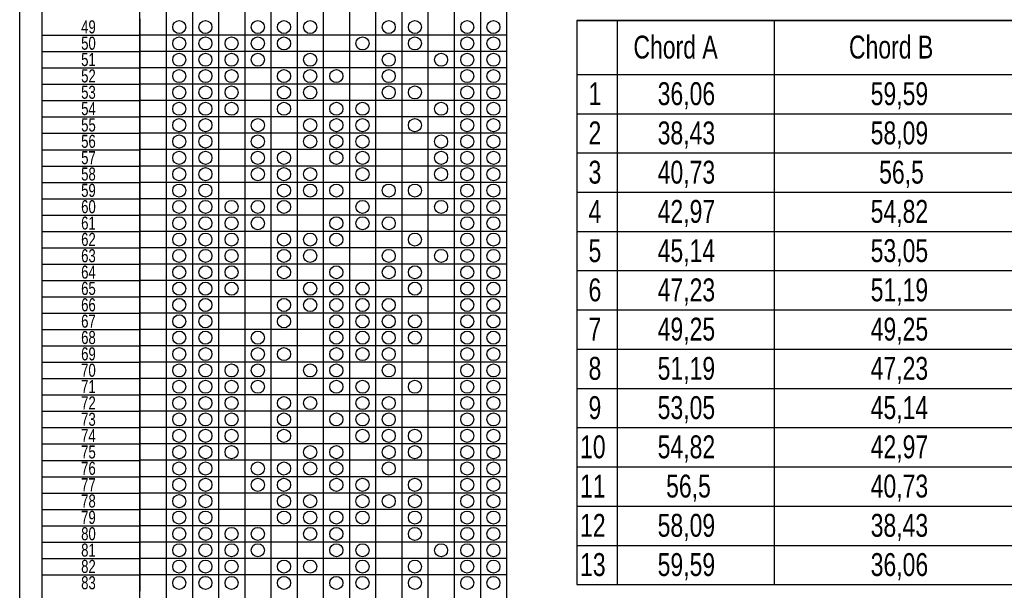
# Model space of a CAD drawing. Header units: millimetres. Extents: x 8 to 412, y 8 to 289.
# Tile 1 of 3: x 8 to 158, y 73 to 160. Entities that reach past the tile are written whole.
import ezdxf

# ---------------------------------------------------------------- set-up
doc = ezdxf.new("R2010")
doc.units = ezdxf.units.MM
doc.layers.add('OUTLINE', color=7, linetype='Continuous', lineweight=25)
doc.layers.add('TEXT', color=2, linetype='Continuous')
doc.styles.add('SLDTEXTSTYLE0', font='TXT', dxfattribs={"width": 0.75})

# ---------------------------------------------------------------- blocks, each defined once
blk = doc.blocks.new('SW_TABLEANNOTATION_0')
at = {"layer": 'TEXT', "color": 0}
for p, q in [((1.734723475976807e-15, 0), (1.734723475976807e-15, -225.0000000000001)), ((15, -225.0000000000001), (15, 0)), ((0, -120.0000000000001), (0, -122.5000000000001)), ((15, -120.0000000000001), (15, -122.5000000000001)), ((0, -122.5000000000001), (0, -125.0000000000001)), ((0, -122.5000000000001), (15, -122.5000000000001)), ((15, -122.5000000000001), (15, -125.0000000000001)), ((0, -125.0000000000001), (0, -127.5000000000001)), ((0, -125.0000000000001), (15, -125.0000000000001)), ((15, -125.0000000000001), (15, -127.5000000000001)), ((0, -127.5000000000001), (0, -130.0000000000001)), ((0, -127.5000000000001), (15, -127.5000000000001)), ((15, -127.5000000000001), (15, -130.0000000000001)), ((0, -130.0000000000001), (0, -132.5000000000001)), ((0, -130.0000000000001), (15, -130.0000000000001)), ((15, -130.0000000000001), (15, -132.5000000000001)), ((0, -132.5000000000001), (0, -135.0000000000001)), ((0, -132.5000000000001), (15, -132.5000000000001)), ((15, -132.5000000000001), (15, -135.0000000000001)), ((0, -135.0000000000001), (0, -137.5000000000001)), ((0, -135.0000000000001), (15, -135.0000000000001)), ((15, -135.0000000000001), (15, -137.5000000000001)), ((0, -137.5000000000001), (0, -140.0000000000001)), ((0, -137.5000000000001), (15, -137.5000000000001)), ((15, -137.5000000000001), (15, -140.0000000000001)), ((0, -140.0000000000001), (0, -142.5000000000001)), ((0, -140.0000000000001), (15, -140.0000000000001)), ((15, -140.0000000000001), (15, -142.5000000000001)), ((0, -142.5000000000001), (0, -145.0000000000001)), ((0, -142.5000000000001), (15, -142.5000000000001)), ((15, -142.5000000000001), (15, -145.0000000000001)), ((0, -145.0000000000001), (0, -147.5000000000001)), ((0, -145.0000000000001), (15, -145.0000000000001)), ((15, -145.0000000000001), (15, -147.5000000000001)), ((0, -147.5000000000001), (0, -150.0000000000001)), ((0, -147.5000000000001), (15, -147.5000000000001)), ((15, -147.5000000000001), (15, -150.0000000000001)), ((0, -150.0000000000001), (0, -152.5000000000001)), ((0, -150.0000000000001), (15, -150.0000000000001)), ((15, -150.0000000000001), (15, -152.5000000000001)), ((0, -152.5000000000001), (0, -155.0000000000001)), ((0, -152.5000000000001), (15, -152.5000000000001)), ((15, -152.5000000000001), (15, -155.0000000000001)), ((0, -155.0000000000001), (0, -157.5000000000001)), ((0, -155.0000000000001), (15, -155.0000000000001)), ((15, -155.0000000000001), (15, -157.5000000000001)), ((0, -157.5000000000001), (0, -160.0000000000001)), ((0, -157.5000000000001), (15, -157.5000000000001)), ((15, -157.5000000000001), (15, -160.0000000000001)), ((0, -160.0000000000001), (0, -162.5000000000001)), ((0, -160.0000000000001), (15, -160.0000000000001)), ((15, -160.0000000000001), (15, -162.5000000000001)), ((0, -162.5000000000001), (0, -165.0000000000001)), ((0, -162.5000000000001), (15, -162.5000000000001)), ((15, -162.5000000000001), (15, -165.0000000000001)), ((0, -165.0000000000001), (0, -167.5000000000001)), ((0, -165.0000000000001), (15, -165.0000000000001)), ((15, -165.0000000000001), (15, -167.5000000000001)), ((0, -167.5000000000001), (0, -170.0000000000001)), ((0, -167.5000000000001), (15, -167.5000000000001)), ((15, -167.5000000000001), (15, -170.0000000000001)), ((0, -170.0000000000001), (0, -172.5000000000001)), ((0, -170.0000000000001), (15, -170.0000000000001)), ((15, -170.0000000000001), (15, -172.5000000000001)), ((0, -172.5000000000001), (0, -175.0000000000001)), ((0, -172.5000000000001), (15, -172.5000000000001)), ((15, -172.5000000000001), (15, -175.0000000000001)), ((0, -175.0000000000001), (0, -177.5000000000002)), ((0, -175.0000000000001), (15, -175.0000000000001)), ((15, -175.0000000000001), (15, -177.5000000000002)), ((0, -177.5000000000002), (0, -180.0000000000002)), ((0, -177.5000000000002), (15, -177.5000000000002)), ((15, -177.5000000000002), (15, -180.0000000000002)), ((0, -180.0000000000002), (0, -182.5000000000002)), ((0, -180.0000000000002), (15, -180.0000000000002)), ((15, -180.0000000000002), (15, -182.5000000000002)), ((0, -182.5000000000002), (0, -185.0000000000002)), ((0, -182.5000000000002), (15, -182.5000000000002)), ((15, -182.5000000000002), (15, -185.0000000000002)), ((0, -185.0000000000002), (0, -187.5000000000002)), ((0, -185.0000000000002), (15, -185.0000000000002)), ((15, -185.0000000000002), (15, -187.5000000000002)), ((0, -187.5000000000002), (0, -190.0000000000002)), ((0, -187.5000000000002), (15, -187.5000000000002)), ((15, -187.5000000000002), (15, -190.0000000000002)), ((0, -190.0000000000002), (0, -192.5000000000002)), ((0, -190.0000000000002), (15, -190.0000000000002)), ((15, -190.0000000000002), (15, -192.5000000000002)), ((0, -192.5000000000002), (0, -195.0000000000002)), ((0, -192.5000000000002), (15, -192.5000000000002)), ((15, -192.5000000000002), (15, -195.0000000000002)), ((0, -195.0000000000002), (0, -197.5000000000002)), ((0, -195.0000000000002), (15, -195.0000000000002)), ((15, -195.0000000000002), (15, -197.5000000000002)), ((0, -197.5000000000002), (0, -200.0000000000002)), ((0, -197.5000000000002), (15, -197.5000000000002)), ((15, -197.5000000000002), (15, -200.0000000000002)), ((0, -200.0000000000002), (0, -202.5000000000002)), ((0, -200.0000000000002), (15, -200.0000000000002)), ((15, -200.0000000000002), (15, -202.5000000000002)), ((0, -202.5000000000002), (0, -205.0000000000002)), ((0, -202.5000000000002), (15, -202.5000000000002)), ((15, -202.5000000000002), (15, -205.0000000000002)), ((0, -205.0000000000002), (0, -207.5000000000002)), ((0, -205.0000000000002), (15, -205.0000000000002)), ((15, -205.0000000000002), (15, -207.5000000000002))]:
    blk.add_line(p, q, dxfattribs=at)
at = {"layer": 'TEXT', "color": 0, "char_height": 2, "attachment_point": 1, "style": 'SLDTEXTSTYLE0'}
for s, insert in [('49', (6.022222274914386, -120.2186129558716)), ('50', (6.022222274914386, -122.7186129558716)), ('51', (6.022222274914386, -125.2186129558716)), ('52', (6.022222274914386, -127.7186129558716)), ('53', (6.022222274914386, -130.2186129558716)), ('54', (6.022222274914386, -132.7186129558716)), ('55', (6.022222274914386, -135.2186129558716)), ('56', (6.022222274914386, -137.7186129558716)), ('57', (6.022222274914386, -140.2186129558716)), ('58', (6.022222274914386, -142.7186129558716)), ('59', (6.022222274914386, -145.2186129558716)), ('60', (6.022222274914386, -147.7186129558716)), ('61', (6.022222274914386, -150.2186129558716)), ('62', (6.022222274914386, -152.7186129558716)), ('63', (6.022222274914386, -155.2186129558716)), ('64', (6.022222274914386, -157.7186129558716)), ('65', (6.022222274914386, -160.2186129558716)), ('66', (6.022222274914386, -162.7186129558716)), ('67', (6.022222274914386, -165.2186129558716)), ('68', (6.022222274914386, -167.7186129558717)), ('69', (6.022222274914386, -170.2186129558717)), ('70', (6.022222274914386, -172.7186129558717)), ('71', (6.022222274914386, -175.2186129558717)), ('72', (6.022222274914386, -177.7186129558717)), ('73', (6.022222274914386, -180.2186129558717)), ('74', (6.022222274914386, -182.7186129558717)), ('75', (6.022222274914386, -185.2186129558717)), ('76', (6.022222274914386, -187.7186129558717)), ('77', (6.022222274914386, -190.2186129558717)), ('78', (6.022222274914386, -192.7186129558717)), ('79', (6.022222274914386, -195.2186129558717)), ('80', (6.022222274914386, -197.7186129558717)), ('81', (6.022222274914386, -200.2186129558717)), ('82', (6.022222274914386, -202.7186129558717)), ('83', (6.022222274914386, -205.2186129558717))]:
    blk.add_mtext(s, dxfattribs=dict(at, insert=insert))
blk = doc.blocks.new('SW_TABLEANNOTATION_2')
at = {"layer": 'TEXT', "color": 0}
for p, q in [((0, 0), (0, -8.251044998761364)), ((0, 0), (6.172222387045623, 0)), ((0, 0), (0, -86.25104499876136)), ((71.25833733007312, 0), (0, 0)), ((6.172222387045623, 0), (6.172222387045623, -8.251044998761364)), ((6.172222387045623, 0), (30.17222238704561, 0)), ((30.17222238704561, 0), (30.17222238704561, -8.251044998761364)), ((30.17222238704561, 0), (71.25833733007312, 0)), ((71.25833733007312, 0), (71.25833733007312, -8.251044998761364)), ((71.25833733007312, -86.25104499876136), (71.25833733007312, 0)), ((0, -8.251044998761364), (0, -14.25104499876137)), ((0, -8.251044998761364), (6.172222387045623, -8.251044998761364)), ((6.172222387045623, -8.251044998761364), (6.172222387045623, -14.25104499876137)), ((6.172222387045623, -8.251044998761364), (30.17222238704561, -8.251044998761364)), ((30.17222238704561, -8.251044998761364), (30.17222238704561, -14.25104499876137)), ((30.17222238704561, -8.251044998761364), (71.25833733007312, -8.251044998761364)), ((71.25833733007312, -8.251044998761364), (71.25833733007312, -14.25104499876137)), ((0, -14.25104499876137), (0, -20.25104499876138)), ((0, -14.25104499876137), (6.172222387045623, -14.25104499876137)), ((6.172222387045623, -14.25104499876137), (6.172222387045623, -20.25104499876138)), ((6.172222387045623, -14.25104499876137), (30.17222238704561, -14.25104499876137)), ((30.17222238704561, -14.25104499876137), (30.17222238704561, -20.25104499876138)), ((30.17222238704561, -14.25104499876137), (71.25833733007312, -14.25104499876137)), ((71.25833733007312, -14.25104499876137), (71.25833733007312, -20.25104499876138)), ((0, -20.25104499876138), (0, -26.25104499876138)), ((0, -20.25104499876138), (6.172222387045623, -20.25104499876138)), ((6.172222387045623, -20.25104499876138), (6.172222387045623, -26.25104499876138)), ((6.172222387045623, -20.25104499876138), (30.17222238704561, -20.25104499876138)), ((30.17222238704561, -20.25104499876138), (30.17222238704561, -26.25104499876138)), ((30.17222238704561, -20.25104499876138), (71.25833733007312, -20.25104499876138)), ((71.25833733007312, -20.25104499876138), (71.25833733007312, -26.25104499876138)), ((0, -26.25104499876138), (0, -32.25104499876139)), ((0, -26.25104499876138), (6.172222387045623, -26.25104499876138)), ((6.172222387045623, -26.25104499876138), (6.172222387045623, -32.25104499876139)), ((6.172222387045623, -26.25104499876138), (30.17222238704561, -26.25104499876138)), ((30.17222238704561, -26.25104499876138), (30.17222238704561, -32.25104499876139)), ((30.17222238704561, -26.25104499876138), (71.25833733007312, -26.25104499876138)), ((71.25833733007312, -26.25104499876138), (71.25833733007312, -32.25104499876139)), ((0, -32.25104499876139), (0, -38.25104499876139)), ((0, -32.25104499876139), (6.172222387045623, -32.25104499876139)), ((6.172222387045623, -32.25104499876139), (6.172222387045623, -38.25104499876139)), ((6.172222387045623, -32.25104499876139), (30.17222238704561, -32.25104499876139)), ((30.17222238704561, -32.25104499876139), (30.17222238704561, -38.25104499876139)), ((30.17222238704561, -32.25104499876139), (71.25833733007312, -32.25104499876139)), ((71.25833733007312, -32.25104499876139), (71.25833733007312, -38.25104499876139)), ((0, -38.25104499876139), (0, -44.25104499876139)), ((0, -38.25104499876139), (6.172222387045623, -38.25104499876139)), ((6.172222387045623, -38.25104499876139), (6.172222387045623, -44.25104499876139)), ((6.172222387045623, -38.25104499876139), (30.17222238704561, -38.25104499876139)), ((30.17222238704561, -38.25104499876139), (30.17222238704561, -44.25104499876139)), ((30.17222238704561, -38.25104499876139), (71.25833733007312, -38.25104499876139)), ((71.25833733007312, -38.25104499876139), (71.25833733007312, -44.25104499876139)), ((0, -44.25104499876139), (0, -50.2510449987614)), ((0, -44.25104499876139), (6.172222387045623, -44.25104499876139)), ((6.172222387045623, -44.25104499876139), (6.172222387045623, -50.2510449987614)), ((6.172222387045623, -44.25104499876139), (30.17222238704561, -44.25104499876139)), ((30.17222238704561, -44.25104499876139), (30.17222238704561, -50.2510449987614)), ((30.17222238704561, -44.25104499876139), (71.25833733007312, -44.25104499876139)), ((71.25833733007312, -44.25104499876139), (71.25833733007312, -50.2510449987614)), ((0, -50.2510449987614), (0, -56.25104499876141)), ((0, -50.2510449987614), (6.172222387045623, -50.2510449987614)), ((6.172222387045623, -50.2510449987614), (6.172222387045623, -56.25104499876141)), ((6.172222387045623, -50.2510449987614), (30.17222238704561, -50.2510449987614)), ((30.17222238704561, -50.2510449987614), (30.17222238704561, -56.25104499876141)), ((30.17222238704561, -50.2510449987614), (71.25833733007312, -50.2510449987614)), ((71.25833733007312, -50.2510449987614), (71.25833733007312, -56.25104499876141)), ((0, -56.25104499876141), (0, -62.25104499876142)), ((0, -56.25104499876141), (6.172222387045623, -56.25104499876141)), ((6.172222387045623, -56.25104499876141), (6.172222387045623, -62.25104499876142)), ((6.172222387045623, -56.25104499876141), (30.17222238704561, -56.25104499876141)), ((30.17222238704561, -56.25104499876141), (30.17222238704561, -62.25104499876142)), ((30.17222238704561, -56.25104499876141), (71.25833733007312, -56.25104499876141)), ((71.25833733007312, -56.25104499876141), (71.25833733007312, -62.25104499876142)), ((0, -62.25104499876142), (0, -68.25104499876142)), ((0, -62.25104499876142), (6.172222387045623, -62.25104499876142)), ((6.172222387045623, -62.25104499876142), (6.172222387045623, -68.25104499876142)), ((6.172222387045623, -62.25104499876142), (30.17222238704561, -62.25104499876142)), ((30.17222238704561, -62.25104499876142), (30.17222238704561, -68.25104499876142)), ((30.17222238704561, -62.25104499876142), (71.25833733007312, -62.25104499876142)), ((71.25833733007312, -62.25104499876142), (71.25833733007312, -68.25104499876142)), ((0, -68.25104499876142), (0, -74.25104499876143)), ((0, -68.25104499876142), (6.172222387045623, -68.25104499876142)), ((6.172222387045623, -68.25104499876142), (6.172222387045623, -74.25104499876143)), ((6.172222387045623, -68.25104499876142), (30.17222238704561, -68.25104499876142)), ((30.17222238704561, -68.25104499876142), (30.17222238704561, -74.25104499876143)), ((30.17222238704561, -68.25104499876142), (71.25833733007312, -68.25104499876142)), ((71.25833733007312, -68.25104499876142), (71.25833733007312, -74.25104499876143)), ((0, -74.25104499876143), (0, -80.25104499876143)), ((0, -74.25104499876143), (6.172222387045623, -74.25104499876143)), ((6.172222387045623, -74.25104499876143), (6.172222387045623, -80.25104499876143)), ((6.172222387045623, -74.25104499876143), (30.17222238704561, -74.25104499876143)), ((30.17222238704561, -74.25104499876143), (30.17222238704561, -80.25104499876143)), ((30.17222238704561, -74.25104499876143), (71.25833733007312, -74.25104499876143)), ((71.25833733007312, -74.25104499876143), (71.25833733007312, -80.25104499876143)), ((0, -80.25104499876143), (0, -86.25104499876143)), ((0, -80.25104499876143), (6.172222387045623, -80.25104499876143)), ((6.172222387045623, -80.25104499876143), (6.172222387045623, -86.25104499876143)), ((6.172222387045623, -80.25104499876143), (30.17222238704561, -80.25104499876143)), ((30.17222238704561, -80.25104499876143), (30.17222238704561, -86.25104499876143)), ((30.17222238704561, -80.25104499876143), (71.25833733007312, -80.25104499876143)), ((71.25833733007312, -80.25104499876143), (71.25833733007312, -86.25104499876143)), ((0, -86.25104499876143), (6.172222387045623, -86.25104499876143)), ((0, -86.25104499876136), (71.25833733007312, -86.25104499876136)), ((6.172222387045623, -86.25104499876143), (30.17222238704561, -86.25104499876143)), ((30.17222238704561, -86.25104499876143), (71.25833733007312, -86.25104499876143))]:
    blk.add_line(p, q, dxfattribs=at)
at = {"layer": 'TEXT', "color": 0, "char_height": 3.5, "attachment_point": 1, "style": 'SLDTEXTSTYLE0'}
for s, insert in [('Chord A', (8.651736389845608, -2.314829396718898)), ('Chord B', (41.58125175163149, -2.314829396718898)), ('1', (1.793055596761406, -9.440351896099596)), ('36,06', (12.35347214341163, -9.440351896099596)), ('59,59', (44.89652961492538, -9.440351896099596)), ('2', (1.793055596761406, -15.4403518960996)), ('38,43', (12.35347214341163, -15.4403518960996)), ('58,09', (44.89652961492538, -15.4403518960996)), ('3', (1.793055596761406, -21.44035189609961)), ('40,73', (12.35347214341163, -21.44035189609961)), ('56,5', (46.1895853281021, -21.44035189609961)), ('4', (1.793055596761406, -27.44035189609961)), ('42,97', (12.35347214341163, -27.44035189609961)), ('54,82', (44.89652961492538, -27.44035189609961)), ('5', (1.793055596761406, -33.44035189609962)), ('45,14', (12.35347214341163, -33.44035189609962)), ('53,05', (44.89652961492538, -33.44035189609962)), ('6', (1.793055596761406, -39.44035189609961)), ('47,23', (12.35347214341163, -39.44035189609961)), ('51,19', (44.89652961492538, -39.44035189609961)), ('7', (1.793055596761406, -45.44035189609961)), ('49,25', (12.35347214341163, -45.44035189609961)), ('49,25', (44.89652961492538, -45.44035189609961)), ('8', (1.793055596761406, -51.44035189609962)), ('51,19', (12.35347214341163, -51.44035189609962)), ('47,23', (44.89652961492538, -51.44035189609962)), ('9', (1.793055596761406, -57.44035189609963)), ('53,05', (12.35347214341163, -57.44035189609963)), ('45,14', (44.89652961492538, -57.44035189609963)), ('10', (0.5000000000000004, -63.44035189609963)), ('54,82', (12.35347214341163, -63.44035189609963)), ('42,97', (44.89652961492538, -63.44035189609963)), ('11', (0.5000000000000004, -69.44035189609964)), ('56,5', (13.64652785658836, -69.44035189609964)), ('40,73', (44.89652961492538, -69.44035189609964)), ('12', (0.5000000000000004, -75.44035189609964)), ('58,09', (12.35347214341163, -75.44035189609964)), ('38,43', (44.89652961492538, -75.44035189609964)), ('13', (0.5000000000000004, -81.44035189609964)), ('59,59', (12.35347214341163, -81.44035189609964)), ('36,06', (44.89652961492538, -81.44035189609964))]:
    blk.add_mtext(s, dxfattribs=dict(at, insert=insert))

msp = doc.modelspace()

# ---------------------------------------------------------------- linework, layer by layer
at = {"layer": 'OUTLINE'}
for p, q in [((8.000000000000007, 8.000000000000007), (8.000000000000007, 289)), ((26.37540481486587, 55.00252022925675), (26.37540481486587, 280.0025202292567)), ((30.37540481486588, 280.0025202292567), (30.37540481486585, 55.00252022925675)), ((34.37540481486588, 280.0025202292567), (34.37540481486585, 55.00252022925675)), ((38.37540481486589, 280.0025202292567), (38.37540481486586, 55.00252022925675)), ((42.37540481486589, 280.0025202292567), (42.37540481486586, 55.00252022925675)), ((46.3754048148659, 280.0025202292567), (46.37540481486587, 55.00252022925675)), ((50.3754048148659, 280.0025202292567), (50.37540481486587, 55.00252022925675)), ((54.3754048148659, 280.0025202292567), (54.37540481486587, 55.00252022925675)), ((58.3754048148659, 280.0025202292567), (58.37540481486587, 55.00252022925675)), ((62.3754048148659, 280.0025202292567), (62.37540481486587, 55.00252022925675)), ((66.3754048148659, 280.0025202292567), (66.37540481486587, 55.00252022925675)), ((70.3754048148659, 280.0025202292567), (70.37540481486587, 55.00252022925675)), ((74.3754048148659, 280.0025202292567), (74.37540481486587, 55.00252022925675)), ((78.37540481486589, 280.0025202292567), (78.37540481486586, 55.00252022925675)), ((82.3754048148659, 280.0025202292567), (82.37540481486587, 55.00252022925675)), ((82.37540481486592, 157.5025202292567), (26.37540481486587, 157.5025202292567)), ((82.37540481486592, 155.0025202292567), (26.37540481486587, 155.0025202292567)), ((82.37540481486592, 152.5025202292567), (26.37540481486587, 152.5025202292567)), ((82.37540481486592, 150.0025202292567), (26.37540481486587, 150.0025202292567)), ((82.37540481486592, 147.5025202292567), (26.37540481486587, 147.5025202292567)), ((82.37540481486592, 145.0025202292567), (26.37540481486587, 145.0025202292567)), ((82.37540481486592, 142.5025202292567), (26.37540481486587, 142.5025202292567)), ((82.37540481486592, 140.0025202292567), (26.37540481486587, 140.0025202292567)), ((82.37540481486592, 137.5025202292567), (26.37540481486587, 137.5025202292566)), ((82.37540481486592, 135.0025202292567), (26.37540481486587, 135.0025202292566)), ((82.37540481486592, 132.5025202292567), (26.37540481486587, 132.5025202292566)), ((82.37540481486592, 130.0025202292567), (26.37540481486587, 130.0025202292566)), ((82.37540481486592, 127.5025202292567), (26.37540481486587, 127.5025202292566)), ((82.37540481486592, 125.0025202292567), (26.37540481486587, 125.0025202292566)), ((82.37540481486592, 122.5025202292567), (26.37540481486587, 122.5025202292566)), ((82.37540481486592, 120.0025202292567), (26.37540481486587, 120.0025202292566)), ((82.37540481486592, 117.5025202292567), (26.37540481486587, 117.5025202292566)), ((82.37540481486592, 115.0025202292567), (26.37540481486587, 115.0025202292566)), ((82.37540481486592, 112.5025202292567), (26.37540481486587, 112.5025202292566)), ((82.37540481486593, 110.0025202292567), (26.37540481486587, 110.0025202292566)), ((82.37540481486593, 107.5025202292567), (26.37540481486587, 107.5025202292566)), ((82.37540481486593, 105.0025202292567), (26.37540481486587, 105.0025202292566)), ((82.37540481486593, 102.5025202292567), (26.37540481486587, 102.5025202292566)), ((82.37540481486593, 100.0025202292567), (26.37540481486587, 100.0025202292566)), ((82.37540481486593, 97.50252022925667), (26.37540481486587, 97.50252022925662)), ((82.37540481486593, 95.00252022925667), (26.37540481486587, 95.00252022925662)), ((82.37540481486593, 92.50252022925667), (26.37540481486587, 92.50252022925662)), ((82.37540481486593, 90.00252022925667), (26.37540481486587, 90.00252022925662)), ((82.37540481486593, 87.50252022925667), (26.37540481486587, 87.50252022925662)), ((82.37540481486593, 85.00252022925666), (26.37540481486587, 85.00252022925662)), ((82.37540481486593, 82.50252022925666), (26.37540481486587, 82.5025202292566)), ((82.37540481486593, 80.00252022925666), (26.37540481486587, 80.0025202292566)), ((82.37540481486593, 77.50252022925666), (26.37540481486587, 77.5025202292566)), ((82.37540481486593, 75.00252022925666), (26.37540481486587, 75.0025202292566))]:
    msp.add_line(p, q, dxfattribs=at)
for centre, radius in [((32.37540481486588, 158.7525202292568), 1.000000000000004), ((36.37540481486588, 158.7525202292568), 1), ((44.37540481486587, 158.7525202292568), 1), ((48.37540481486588, 158.7525202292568), 1), ((52.37540481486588, 158.7525202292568), 1), ((64.37540481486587, 158.7525202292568), 0.9999999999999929), ((68.37540481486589, 158.7525202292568), 1), ((76.37540481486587, 158.7525202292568), 1), ((80.37540481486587, 158.7525202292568), 1), ((32.37540481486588, 156.2525202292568), 1.000000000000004), ((36.37540481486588, 156.2525202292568), 1), ((40.37540481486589, 156.2525202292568), 1), ((44.37540481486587, 156.2525202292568), 1), ((48.37540481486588, 156.2525202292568), 1), ((60.37540481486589, 156.2525202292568), 1), ((68.37540481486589, 156.2525202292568), 1), ((76.37540481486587, 156.2525202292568), 1), ((80.37540481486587, 156.2525202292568), 1), ((32.37540481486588, 153.7525202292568), 1.000000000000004), ((36.37540481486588, 153.7525202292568), 1), ((40.37540481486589, 153.7525202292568), 1), ((44.37540481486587, 153.7525202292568), 1), ((52.37540481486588, 153.7525202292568), 1), ((64.37540481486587, 153.7525202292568), 0.9999999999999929), ((72.37540481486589, 153.7525202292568), 1), ((76.37540481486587, 153.7525202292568), 1), ((80.37540481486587, 153.7525202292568), 1), ((32.37540481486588, 151.2525202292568), 1.000000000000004), ((36.37540481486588, 151.2525202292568), 1), ((40.37540481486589, 151.2525202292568), 1), ((48.37540481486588, 151.2525202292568), 1), ((52.37540481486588, 151.2525202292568), 1), ((56.37540481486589, 151.2525202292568), 1), ((64.37540481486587, 151.2525202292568), 0.9999999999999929), ((76.37540481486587, 151.2525202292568), 1), ((80.37540481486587, 151.2525202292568), 1), ((32.37540481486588, 148.7525202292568), 1.000000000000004), ((36.37540481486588, 148.7525202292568), 1), ((40.37540481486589, 148.7525202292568), 1), ((48.37540481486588, 148.7525202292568), 1), ((52.37540481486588, 148.7525202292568), 1), ((64.37540481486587, 148.7525202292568), 0.9999999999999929), ((68.37540481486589, 148.7525202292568), 1), ((76.37540481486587, 148.7525202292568), 1), ((80.37540481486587, 148.7525202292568), 1), ((32.37540481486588, 146.2525202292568), 1.000000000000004), ((36.37540481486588, 146.2525202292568), 1), ((40.37540481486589, 146.2525202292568), 1), ((48.37540481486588, 146.2525202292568), 1), ((56.37540481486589, 146.2525202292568), 1), ((60.37540481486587, 146.2525202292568), 1), ((72.37540481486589, 146.2525202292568), 1), ((76.37540481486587, 146.2525202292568), 1), ((80.37540481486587, 146.2525202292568), 1), ((32.37540481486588, 143.7525202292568), 1.000000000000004), ((36.37540481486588, 143.7525202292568), 1), ((44.37540481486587, 143.7525202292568), 1), ((52.37540481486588, 143.7525202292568), 1), ((56.37540481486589, 143.7525202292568), 1), ((60.37540481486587, 143.7525202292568), 1), ((68.37540481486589, 143.7525202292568), 1), ((76.37540481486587, 143.7525202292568), 1), ((80.37540481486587, 143.7525202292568), 1), ((32.37540481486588, 141.2525202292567), 1.000000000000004), ((36.37540481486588, 141.2525202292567), 1), ((44.37540481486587, 141.2525202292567), 1), ((52.37540481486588, 141.2525202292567), 1), ((56.37540481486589, 141.2525202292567), 1), ((60.37540481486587, 141.2525202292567), 1), ((72.37540481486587, 141.2525202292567), 0.9999999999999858), ((76.37540481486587, 141.2525202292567), 1), ((80.37540481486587, 141.2525202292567), 1), ((32.37540481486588, 138.7525202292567), 1.000000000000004), ((36.37540481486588, 138.7525202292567), 1), ((44.37540481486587, 138.7525202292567), 1), ((48.37540481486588, 138.7525202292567), 1), ((56.37540481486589, 138.7525202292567), 1), ((60.37540481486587, 138.7525202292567), 1), ((72.37540481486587, 138.7525202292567), 0.9999999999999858), ((76.37540481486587, 138.7525202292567), 1), ((80.37540481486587, 138.7525202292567), 1), ((32.37540481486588, 136.2525202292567), 1.000000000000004), ((36.37540481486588, 136.2525202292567), 1), ((44.37540481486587, 136.2525202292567), 1), ((48.37540481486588, 136.2525202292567), 1), ((52.37540481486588, 136.2525202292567), 1), ((60.37540481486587, 136.2525202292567), 1), ((72.37540481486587, 136.2525202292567), 0.9999999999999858), ((76.37540481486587, 136.2525202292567), 1), ((80.37540481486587, 136.2525202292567), 1), ((32.37540481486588, 133.7525202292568), 1.000000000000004), ((36.37540481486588, 133.7525202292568), 1), ((48.37540481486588, 133.7525202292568), 1), ((52.37540481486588, 133.7525202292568), 1), ((56.37540481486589, 133.7525202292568), 1), ((64.37540481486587, 133.7525202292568), 0.9999999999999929), ((68.37540481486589, 133.7525202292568), 1), ((76.37540481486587, 133.7525202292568), 1), ((80.37540481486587, 133.7525202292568), 1), ((32.37540481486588, 131.2525202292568), 1.000000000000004), ((36.37540481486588, 131.2525202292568), 1), ((40.37540481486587, 131.2525202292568), 1), ((44.37540481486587, 131.2525202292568), 1), ((48.37540481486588, 131.2525202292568), 1), ((60.37540481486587, 131.2525202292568), 1), ((72.37540481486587, 131.2525202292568), 0.9999999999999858), ((76.37540481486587, 131.2525202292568), 1), ((80.37540481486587, 131.2525202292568), 1), ((32.37540481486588, 128.7525202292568), 1.000000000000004), ((36.37540481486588, 128.7525202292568), 1), ((40.37540481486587, 128.7525202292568), 1), ((44.37540481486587, 128.7525202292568), 1), ((56.37540481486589, 128.7525202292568), 1), ((60.37540481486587, 128.7525202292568), 1), ((64.37540481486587, 128.7525202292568), 0.9999999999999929), ((76.37540481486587, 128.7525202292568), 1), ((80.37540481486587, 128.7525202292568), 1), ((32.37540481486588, 126.2525202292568), 1.000000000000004), ((36.37540481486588, 126.2525202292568), 1), ((40.37540481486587, 126.2525202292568), 1), ((48.37540481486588, 126.2525202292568), 1), ((52.37540481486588, 126.2525202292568), 1), ((56.37540481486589, 126.2525202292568), 1), ((68.37540481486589, 126.2525202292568), 1), ((76.37540481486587, 126.2525202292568), 1), ((80.37540481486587, 126.2525202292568), 1), ((32.37540481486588, 123.7525202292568), 1.000000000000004), ((36.37540481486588, 123.7525202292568), 1), ((40.37540481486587, 123.7525202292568), 1), ((48.37540481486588, 123.7525202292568), 1), ((52.37540481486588, 123.7525202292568), 1), ((64.37540481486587, 123.7525202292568), 0.9999999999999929), ((72.37540481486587, 123.7525202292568), 1), ((76.37540481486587, 123.7525202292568), 1), ((80.37540481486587, 123.7525202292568), 1), ((32.37540481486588, 121.2525202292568), 1.000000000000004), ((36.37540481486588, 121.2525202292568), 1), ((40.37540481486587, 121.2525202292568), 1), ((48.37540481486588, 121.2525202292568), 1), ((56.37540481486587, 121.2525202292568), 1), ((64.37540481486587, 121.2525202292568), 0.9999999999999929), ((68.37540481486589, 121.2525202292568), 1), ((76.37540481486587, 121.2525202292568), 1), ((80.37540481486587, 121.2525202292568), 1), ((32.37540481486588, 118.7525202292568), 1.000000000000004), ((36.37540481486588, 118.7525202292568), 1), ((40.37540481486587, 118.7525202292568), 1), ((52.37540481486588, 118.7525202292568), 1), ((56.37540481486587, 118.7525202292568), 1), ((60.37540481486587, 118.7525202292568), 1), ((68.37540481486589, 118.7525202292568), 1), ((76.37540481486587, 118.7525202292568), 1), ((80.37540481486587, 118.7525202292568), 1), ((32.37540481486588, 116.2525202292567), 1.000000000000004), ((36.37540481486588, 116.2525202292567), 1), ((48.37540481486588, 116.2525202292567), 1), ((52.37540481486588, 116.2525202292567), 1), ((56.37540481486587, 116.2525202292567), 1), ((60.37540481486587, 116.2525202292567), 1), ((64.37540481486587, 116.2525202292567), 0.9999999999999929), ((76.37540481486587, 116.2525202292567), 1), ((80.37540481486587, 116.2525202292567), 1), ((32.37540481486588, 113.7525202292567), 1.000000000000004), ((36.37540481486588, 113.7525202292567), 1), ((48.37540481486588, 113.7525202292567), 1), ((56.37540481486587, 113.7525202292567), 1), ((60.37540481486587, 113.7525202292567), 1), ((64.37540481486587, 113.7525202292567), 0.9999999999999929), ((68.37540481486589, 113.7525202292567), 1), ((76.37540481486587, 113.7525202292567), 1), ((80.37540481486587, 113.7525202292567), 1), ((32.37540481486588, 111.2525202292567), 1.000000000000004), ((36.37540481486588, 111.2525202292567), 1), ((44.37540481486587, 111.2525202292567), 1), ((56.37540481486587, 111.2525202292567), 1), ((60.37540481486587, 111.2525202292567), 1), ((64.37540481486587, 111.2525202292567), 0.9999999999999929), ((68.37540481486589, 111.2525202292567), 1), ((76.37540481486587, 111.2525202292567), 1), ((80.37540481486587, 111.2525202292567), 1), ((32.37540481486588, 108.7525202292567), 1.000000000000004), ((36.37540481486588, 108.7525202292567), 1), ((44.37540481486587, 108.7525202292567), 1), ((48.37540481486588, 108.7525202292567), 1), ((56.37540481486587, 108.7525202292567), 1), ((60.37540481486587, 108.7525202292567), 1), ((64.37540481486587, 108.7525202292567), 0.9999999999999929), ((76.37540481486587, 108.7525202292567), 1), ((80.37540481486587, 108.7525202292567), 1), ((32.37540481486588, 106.2525202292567), 1.000000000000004), ((36.37540481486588, 106.2525202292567), 1), ((40.37540481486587, 106.2525202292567), 1), ((44.37540481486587, 106.2525202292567), 1), ((52.37540481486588, 106.2525202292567), 1), ((56.37540481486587, 106.2525202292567), 1), ((64.37540481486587, 106.2525202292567), 0.9999999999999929), ((76.37540481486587, 106.2525202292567), 1), ((80.37540481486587, 106.2525202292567), 1), ((32.37540481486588, 103.7525202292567), 1.000000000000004), ((36.37540481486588, 103.7525202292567), 1), ((40.37540481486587, 103.7525202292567), 1), ((44.37540481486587, 103.7525202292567), 1), ((56.37540481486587, 103.7525202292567), 1), ((60.37540481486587, 103.7525202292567), 1), ((68.37540481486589, 103.7525202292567), 1), ((76.37540481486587, 103.7525202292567), 1), ((80.37540481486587, 103.7525202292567), 1), ((32.37540481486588, 101.2525202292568), 1.000000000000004), ((36.37540481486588, 101.2525202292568), 1), ((40.37540481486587, 101.2525202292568), 1), ((48.37540481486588, 101.2525202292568), 1), ((52.37540481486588, 101.2525202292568), 1), ((60.37540481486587, 101.2525202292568), 1), ((64.37540481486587, 101.2525202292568), 0.9999999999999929), ((76.37540481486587, 101.2525202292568), 1), ((80.37540481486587, 101.2525202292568), 1), ((32.37540481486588, 98.75252022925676), 1.000000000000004), ((36.37540481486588, 98.75252022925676), 1), ((40.37540481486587, 98.75252022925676), 1), ((48.37540481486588, 98.75252022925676), 1), ((56.37540481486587, 98.75252022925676), 1), ((60.37540481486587, 98.75252022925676), 1), ((64.37540481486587, 98.75252022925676), 0.9999999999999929), ((76.37540481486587, 98.75252022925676), 1), ((80.37540481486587, 98.75252022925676), 1), ((32.37540481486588, 96.25252022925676), 1.000000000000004), ((36.37540481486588, 96.25252022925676), 1), ((40.37540481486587, 96.25252022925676), 1), ((48.37540481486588, 96.25252022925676), 1), ((60.37540481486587, 96.25252022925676), 1), ((64.37540481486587, 96.25252022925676), 0.9999999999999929), ((68.37540481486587, 96.25252022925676), 1), ((76.37540481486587, 96.25252022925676), 1), ((80.37540481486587, 96.25252022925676), 1), ((32.37540481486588, 93.75252022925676), 1.000000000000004), ((36.37540481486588, 93.75252022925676), 1), ((40.37540481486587, 93.75252022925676), 1), ((52.37540481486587, 93.75252022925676), 1), ((56.37540481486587, 93.75252022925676), 1), ((64.37540481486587, 93.75252022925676), 0.9999999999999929), ((68.37540481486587, 93.75252022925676), 1), ((76.37540481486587, 93.75252022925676), 1), ((80.37540481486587, 93.75252022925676), 1), ((32.37540481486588, 91.25252022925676), 1.000000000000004), ((36.37540481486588, 91.25252022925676), 1), ((44.37540481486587, 91.25252022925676), 1), ((48.37540481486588, 91.25252022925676), 1), ((52.37540481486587, 91.25252022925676), 1), ((56.37540481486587, 91.25252022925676), 1), ((64.37540481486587, 91.25252022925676), 0.9999999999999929), ((76.37540481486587, 91.25252022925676), 1), ((80.37540481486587, 91.25252022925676), 1), ((32.37540481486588, 88.75252022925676), 1.000000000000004), ((36.37540481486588, 88.75252022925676), 1), ((44.37540481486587, 88.75252022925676), 1), ((48.37540481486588, 88.75252022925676), 1), ((56.37540481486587, 88.75252022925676), 1), ((60.37540481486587, 88.75252022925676), 1), ((68.37540481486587, 88.75252022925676), 1), ((76.37540481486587, 88.75252022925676), 1), ((80.37540481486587, 88.75252022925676), 1), ((32.37540481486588, 86.25252022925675), 1.000000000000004), ((36.37540481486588, 86.25252022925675), 1), ((48.37540481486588, 86.25252022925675), 1), ((52.37540481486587, 86.25252022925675), 1), ((60.37540481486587, 86.25252022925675), 1), ((64.37540481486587, 86.25252022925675), 0.9999999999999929), ((68.37540481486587, 86.25252022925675), 1), ((76.37540481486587, 86.25252022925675), 1), ((80.37540481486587, 86.25252022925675), 1), ((32.37540481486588, 83.75252022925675), 1.000000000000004), ((36.37540481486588, 83.75252022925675), 1), ((48.37540481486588, 83.75252022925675), 1), ((52.37540481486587, 83.75252022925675), 1), ((56.37540481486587, 83.75252022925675), 1), ((60.37540481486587, 83.75252022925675), 1), ((68.37540481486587, 83.75252022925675), 1), ((76.37540481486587, 83.75252022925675), 1), ((80.37540481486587, 83.75252022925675), 1), ((32.37540481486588, 81.25252022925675), 1.000000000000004), ((36.37540481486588, 81.25252022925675), 1), ((40.37540481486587, 81.25252022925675), 1), ((44.37540481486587, 81.25252022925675), 1), ((52.37540481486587, 81.25252022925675), 1), ((56.37540481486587, 81.25252022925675), 1), ((68.37540481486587, 81.25252022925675), 1), ((76.37540481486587, 81.25252022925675), 1), ((80.37540481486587, 81.25252022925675), 1), ((32.37540481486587, 78.75252022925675), 1.000000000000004), ((36.37540481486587, 78.75252022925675), 1), ((40.37540481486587, 78.75252022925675), 1), ((44.37540481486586, 78.75252022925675), 1), ((56.37540481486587, 78.75252022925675), 1), ((60.37540481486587, 78.75252022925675), 1), ((72.37540481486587, 78.75252022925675), 1), ((76.37540481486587, 78.75252022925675), 1), ((80.37540481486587, 78.75252022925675), 1), ((32.37540481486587, 76.25252022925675), 1.000000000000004), ((36.37540481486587, 76.25252022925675), 1), ((40.37540481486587, 76.25252022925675), 1), ((48.37540481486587, 76.25252022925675), 1), ((52.37540481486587, 76.25252022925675), 1), ((60.37540481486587, 76.25252022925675), 1), ((68.37540481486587, 76.25252022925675), 1), ((76.37540481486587, 76.25252022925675), 1), ((80.37540481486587, 76.25252022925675), 1), ((32.37540481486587, 73.75252022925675), 1.000000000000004), ((36.37540481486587, 73.75252022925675), 1), ((40.37540481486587, 73.75252022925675), 1), ((48.37540481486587, 73.75252022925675), 1), ((56.37540481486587, 73.75252022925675), 1), ((60.37540481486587, 73.75252022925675), 1), ((68.37540481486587, 73.75252022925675), 1), ((76.37540481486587, 73.75252022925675), 1), ((80.37540481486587, 73.75252022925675), 1)]:
    msp.add_circle(centre, radius, dxfattribs=at)

# ---------------------------------------------------------------- block references
at = {"layer": 'TEXT'}
for name, p in [('SW_TABLEANNOTATION_0', (11.36662138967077, 280.0000000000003)), ('SW_TABLEANNOTATION_2', (93.10774949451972, 159.7544104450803))]:
    msp.add_blockref(name, p, dxfattribs=at)

doc.saveas('drawing.dxf')
